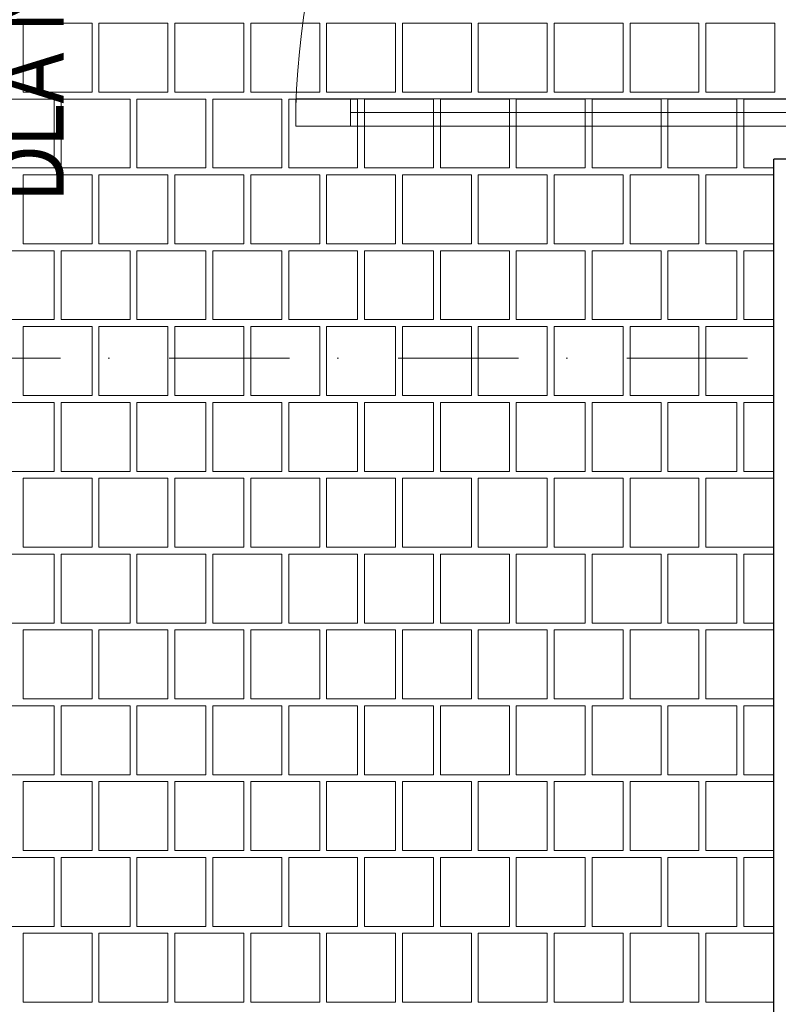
# Model space of a CAD drawing. Header units: millimetres. Extents: x -126271 to -88962, y -179170 to 5194.
# Tile 15 of 66: x -123824 to -122713, y -98813 to -97371. Entities that reach past the tile are written whole.
import ezdxf
from ezdxf.enums import TextEntityAlignment as Align

# ---------------------------------------------------------------- set-up
doc = ezdxf.new("R2010")
doc.units = ezdxf.units.MM
doc.header["$MEASUREMENT"] = 0
doc.linetypes.add('Kropki i Kreski', pattern=[335.138881, 176.388884, -88.194442, 0, -70.555556])
for name, color, linetype, lineweight in [('Nowe_0_Nr_pióra__21', 7, 'Continuous', 20), ('Nowe_2D - Rysunki i Obrazki_Nr_pióra__22', 8, 'Continuous', 25), ('Nowe_Drzwi Archicad_Nr_pióra__3', 7, 'Continuous', 13), ('Nowe_Osie_Nr_pióra__4', 8, 'Continuous', 13), ('Nowe_Tabelka_Nr_pióra__7', 7, 'Continuous', 35), ('Nowe_Wymiarowanie - Ogólne_Nr_pióra__42', 8, 'Continuous', 25)]:
    doc.layers.add(name, color=color, linetype=linetype, lineweight=lineweight)
for name, color, linetype, lineweight, true_color in [('Nowe_2D - Rysunki i Obrazki_Nr_pióra__105', 7, 'Continuous', 13, 0xcccccc), ('Nowe_2D - Rysunki i Obrazki_Nr_pióra__61', 7, 'Continuous', 18, 0x6a6a6a), ('Nowe_Wymiarowanie - Ogólne_Nr_pióra__81', 7, 'Continuous', 13, 0x6a6a6a)]:
    doc.layers.add(name, color=color, linetype=linetype, lineweight=lineweight, true_color=true_color)
for name, color, linetype in [('Nowe_Konstrukcja - Ściany zew', 7, 'Continuous'), ('Nowe_Osie', 7, 'Continuous'), ('Nowe_Wymiarowanie - Ogólne', 7, 'Continuous')]:
    doc.layers.add(name, color=color, linetype=linetype)
doc.styles.add('STYL_AUTOMATYCZNY_1', font='arial.ttf')
doc.styles.add('STYL_AUTOMATYCZNY_3', font='arial.ttf', dxfattribs={"width": 0.8})
doc.dimstyles.new('STYL_AUTOMATYCZNY__3', dxfattribs={"dimtxt": 150, "dimasz": 47.5, "dimexe": 0.18, "dimexo": 0.0625, "dimgap": 0, "dimtad": 1, "dimdec": 0, "dimlfac": 0.1, "dimzin": 0, "dimdsep": 46, "dimtxsty": 'STYL_AUTOMATYCZNY_1', "dimblk": 'ARROWHEAD_6', "dimblk1": 'ARROWHEAD_6', "dimblk2": 'ARROWHEAD_6', "dimcen": 0.09, "dimse1": 1, "dimse2": 1, "dimclrd": 256, "dimclre": 256, "dimclrt": 8, "dimazin": 0, "dimtfac": 1, "dimtdec": 4, "dimtmove": 0, "dimatfit": 3, "dimfxl": 0, "dimtolj": 1, "dimtzin": 0, "dimarcsym": 0})

# ---------------------------------------------------------------- blocks, each defined once
blk = doc.blocks.new('*X78')
at = {"layer": 'Nowe_2D - Rysunki i Obrazki_Nr_pióra__105', "color": 254, "linetype": 'Continuous', "lineweight": 13, "true_color": 0xcccccc}
for p, q in [((-123818.7, -97476.7), (-123818.7, -97375.7)), ((-123818.7, -97375.7), (-123768.2, -97375.7)), ((-123717.7, -97375.7), (-123768.2, -97375.7)), ((-123717.7, -97476.7), (-123717.7, -97375.7)), ((-123606.6, -97375.7), (-123707.6, -97375.7)), ((-123707.6, -97375.7), (-123707.6, -97476.7)), ((-123606.6, -97476.7), (-123606.6, -97375.7)), ((-123596.5, -97476.7), (-123596.5, -97375.7)), ((-123596.5, -97375.7), (-123546, -97375.7)), ((-123495.5, -97375.7), (-123546, -97375.7)), ((-123495.5, -97476.7), (-123495.5, -97375.7)), ((-123384.4, -97375.7), (-123485.4, -97375.7)), ((-123485.4, -97375.7), (-123485.4, -97476.7)), ((-123384.4, -97476.7), (-123384.4, -97375.7)), ((-123374.3, -97476.7), (-123374.3, -97375.7)), ((-123374.3, -97375.7), (-123323.8, -97375.7)), ((-123273.3, -97375.7), (-123323.8, -97375.7)), ((-123273.3, -97476.7), (-123273.3, -97375.7)), ((-123162.2, -97375.7), (-123263.2, -97375.7)), ((-123263.2, -97375.7), (-123263.2, -97476.7)), ((-123162.2, -97476.7), (-123162.2, -97375.7)), ((-123152.1, -97476.7), (-123152.1, -97375.7)), ((-123152.1, -97375.7), (-123101.6, -97375.7)), ((-123051.1, -97375.7), (-123101.6, -97375.7)), ((-123051.1, -97476.7), (-123051.1, -97375.7)), ((-122940, -97375.7), (-123041, -97375.7)), ((-123041, -97375.7), (-123041, -97476.7)), ((-122940, -97476.7), (-122940, -97375.7)), ((-122929.9, -97476.7), (-122929.9, -97375.7)), ((-122929.9, -97375.7), (-122879.4, -97375.7)), ((-122828.9, -97375.7), (-122879.4, -97375.7)), ((-122828.9, -97476.7), (-122828.9, -97375.7)), ((-122717.8, -97375.7), (-122818.8, -97375.7)), ((-122818.8, -97375.7), (-122818.8, -97476.7)), ((-122717.8, -97476.7), (-122717.8, -97375.7)), ((-123768.2, -97476.7), (-123818.7, -97476.7)), ((-123768.2, -97476.7), (-123717.7, -97476.7)), ((-123707.6, -97476.7), (-123606.6, -97476.7)), ((-123546, -97476.7), (-123596.5, -97476.7)), ((-123546, -97476.7), (-123495.5, -97476.7)), ((-123485.4, -97476.7), (-123384.4, -97476.7)), ((-123323.8, -97476.7), (-123374.3, -97476.7)), ((-123323.8, -97476.7), (-123273.3, -97476.7)), ((-123263.2, -97476.7), (-123162.2, -97476.7)), ((-123101.6, -97476.7), (-123152.1, -97476.7)), ((-123101.6, -97476.7), (-123051.1, -97476.7)), ((-123041, -97476.7), (-122940, -97476.7)), ((-122879.4, -97476.7), (-122929.9, -97476.7)), ((-122879.4, -97476.7), (-122828.9, -97476.7)), ((-122818.8, -97476.7), (-122717.8, -97476.7)), ((-123773.2, -97486.8), (-123874.2, -97486.8)), ((-123773.2, -97587.8), (-123773.2, -97486.8)), ((-123662.1, -97486.8), (-123763.1, -97486.8)), ((-123763.1, -97486.8), (-123763.1, -97587.8)), ((-123662.1, -97587.8), (-123662.1, -97486.8)), ((-123551, -97486.8), (-123652, -97486.8)), ((-123652, -97486.8), (-123652, -97587.8)), ((-123551, -97587.8), (-123551, -97486.8)), ((-123439.9, -97486.8), (-123540.9, -97486.8)), ((-123540.9, -97486.8), (-123540.9, -97587.8)), ((-123439.9, -97587.8), (-123439.9, -97486.8)), ((-123328.8, -97486.8), (-123429.8, -97486.8)), ((-123429.8, -97486.8), (-123429.8, -97587.8)), ((-123328.8, -97587.8), (-123328.8, -97486.8)), ((-123217.7, -97486.8), (-123318.7, -97486.8)), ((-123318.7, -97486.8), (-123318.7, -97587.8)), ((-123217.7, -97587.8), (-123217.7, -97486.8)), ((-123106.6, -97486.8), (-123207.6, -97486.8)), ((-123207.6, -97486.8), (-123207.6, -97587.8)), ((-123106.6, -97587.8), (-123106.6, -97486.8)), ((-122995.5, -97486.8), (-123096.5, -97486.8)), ((-123096.5, -97486.8), (-123096.5, -97587.8)), ((-122995.5, -97587.8), (-122995.5, -97486.8)), ((-122884.4, -97486.8), (-122985.4, -97486.8)), ((-122985.4, -97486.8), (-122985.4, -97587.8)), ((-122884.4, -97587.8), (-122884.4, -97486.8)), ((-122773.3, -97486.8), (-122874.3, -97486.8)), ((-122874.3, -97486.8), (-122874.3, -97587.8)), ((-122773.3, -97587.8), (-122773.3, -97486.8)), ((-122662.2, -97486.8), (-122763.2, -97486.8)), ((-122763.2, -97486.8), (-122763.2, -97587.8)), ((-123874.2, -97587.8), (-123773.2, -97587.8)), ((-123818.7, -97698.9), (-123818.7, -97597.9)), ((-123818.7, -97597.9), (-123768.2, -97597.9)), ((-123717.7, -97597.9), (-123768.2, -97597.9)), ((-123763.1, -97587.8), (-123662.1, -97587.8)), ((-123717.7, -97698.9), (-123717.7, -97597.9)), ((-123606.6, -97597.9), (-123707.6, -97597.9)), ((-123707.6, -97597.9), (-123707.6, -97698.9)), ((-123652, -97587.8), (-123551, -97587.8)), ((-123606.6, -97698.9), (-123606.6, -97597.9)), ((-123596.5, -97698.9), (-123596.5, -97597.9)), ((-123596.5, -97597.9), (-123546, -97597.9)), ((-123495.5, -97597.9), (-123546, -97597.9)), ((-123540.9, -97587.8), (-123439.9, -97587.8)), ((-123495.5, -97698.9), (-123495.5, -97597.9)), ((-123384.4, -97597.9), (-123485.4, -97597.9)), ((-123485.4, -97597.9), (-123485.4, -97698.9)), ((-123429.8, -97587.8), (-123328.8, -97587.8)), ((-123384.4, -97698.9), (-123384.4, -97597.9)), ((-123374.3, -97698.9), (-123374.3, -97597.9)), ((-123374.3, -97597.9), (-123323.8, -97597.9)), ((-123273.3, -97597.9), (-123323.8, -97597.9)), ((-123318.7, -97587.8), (-123217.7, -97587.8)), ((-123273.3, -97698.9), (-123273.3, -97597.9)), ((-123162.2, -97597.9), (-123263.2, -97597.9)), ((-123263.2, -97597.9), (-123263.2, -97698.9)), ((-123207.6, -97587.8), (-123106.6, -97587.8)), ((-123162.2, -97698.9), (-123162.2, -97597.9)), ((-123152.1, -97698.9), (-123152.1, -97597.9)), ((-123152.1, -97597.9), (-123101.6, -97597.9)), ((-123051.1, -97597.9), (-123101.6, -97597.9)), ((-123096.5, -97587.8), (-122995.5, -97587.8)), ((-123051.1, -97698.9), (-123051.1, -97597.9)), ((-122940, -97597.9), (-123041, -97597.9)), ((-123041, -97597.9), (-123041, -97698.9)), ((-122985.4, -97587.8), (-122884.4, -97587.8)), ((-122940, -97698.9), (-122940, -97597.9)), ((-122929.9, -97698.9), (-122929.9, -97597.9)), ((-122929.9, -97597.9), (-122879.4, -97597.9)), ((-122828.9, -97597.9), (-122879.4, -97597.9)), ((-122874.3, -97587.8), (-122773.3, -97587.8)), ((-122828.9, -97698.9), (-122828.9, -97597.9)), ((-122719.5, -97597.9), (-122818.8, -97597.9)), ((-122818.8, -97597.9), (-122818.8, -97698.9)), ((-122763.2, -97587.8), (-122719.5, -97587.8)), ((-123768.2, -97698.9), (-123818.7, -97698.9)), ((-123768.2, -97698.9), (-123717.7, -97698.9)), ((-123707.6, -97698.9), (-123606.6, -97698.9)), ((-123546, -97698.9), (-123596.5, -97698.9)), ((-123546, -97698.9), (-123495.5, -97698.9)), ((-123485.4, -97698.9), (-123384.4, -97698.9)), ((-123323.8, -97698.9), (-123374.3, -97698.9)), ((-123323.8, -97698.9), (-123273.3, -97698.9)), ((-123263.2, -97698.9), (-123162.2, -97698.9)), ((-123101.6, -97698.9), (-123152.1, -97698.9)), ((-123101.6, -97698.9), (-123051.1, -97698.9)), ((-123041, -97698.9), (-122940, -97698.9)), ((-122879.4, -97698.9), (-122929.9, -97698.9)), ((-122879.4, -97698.9), (-122828.9, -97698.9)), ((-122818.8, -97698.9), (-122719.5, -97698.9)), ((-123773.2, -97709), (-123874.2, -97709)), ((-123773.2, -97810), (-123773.2, -97709)), ((-123662.1, -97709), (-123763.1, -97709)), ((-123763.1, -97709), (-123763.1, -97810)), ((-123662.1, -97810), (-123662.1, -97709)), ((-123551, -97709), (-123652, -97709)), ((-123652, -97709), (-123652, -97810)), ((-123551, -97810), (-123551, -97709)), ((-123439.9, -97709), (-123540.9, -97709)), ((-123540.9, -97709), (-123540.9, -97810)), ((-123439.9, -97810), (-123439.9, -97709)), ((-123328.8, -97709), (-123429.8, -97709)), ((-123429.8, -97709), (-123429.8, -97810)), ((-123328.8, -97810), (-123328.8, -97709)), ((-123217.7, -97709), (-123318.7, -97709)), ((-123318.7, -97709), (-123318.7, -97810)), ((-123217.7, -97810), (-123217.7, -97709)), ((-123106.6, -97709), (-123207.6, -97709)), ((-123207.6, -97709), (-123207.6, -97810)), ((-123106.6, -97810), (-123106.6, -97709)), ((-122995.5, -97709), (-123096.5, -97709)), ((-123096.5, -97709), (-123096.5, -97810)), ((-122995.5, -97810), (-122995.5, -97709)), ((-122884.4, -97709), (-122985.4, -97709)), ((-122985.4, -97709), (-122985.4, -97810)), ((-122884.4, -97810), (-122884.4, -97709)), ((-122773.3, -97709), (-122874.3, -97709)), ((-122874.3, -97709), (-122874.3, -97810)), ((-122773.3, -97810), (-122773.3, -97709)), ((-122719.5, -97709), (-122763.2, -97709)), ((-122763.2, -97709), (-122763.2, -97810)), ((-123874.2, -97810), (-123773.2, -97810)), ((-123763.1, -97810), (-123662.1, -97810)), ((-123652, -97810), (-123551, -97810)), ((-123540.9, -97810), (-123439.9, -97810)), ((-123429.8, -97810), (-123328.8, -97810)), ((-123318.7, -97810), (-123217.7, -97810)), ((-123207.6, -97810), (-123106.6, -97810)), ((-123096.5, -97810), (-122995.5, -97810)), ((-122985.4, -97810), (-122884.4, -97810)), ((-122874.3, -97810), (-122773.3, -97810)), ((-122763.2, -97810), (-122719.5, -97810)), ((-123818.7, -97921.1), (-123818.7, -97820.1)), ((-123818.7, -97820.1), (-123768.2, -97820.1)), ((-123717.7, -97820.1), (-123768.2, -97820.1)), ((-123717.7, -97921.1), (-123717.7, -97820.1)), ((-123606.6, -97820.1), (-123707.6, -97820.1)), ((-123707.6, -97820.1), (-123707.6, -97921.1)), ((-123606.6, -97921.1), (-123606.6, -97820.1)), ((-123596.5, -97921.1), (-123596.5, -97820.1)), ((-123596.5, -97820.1), (-123546, -97820.1)), ((-123495.5, -97820.1), (-123546, -97820.1)), ((-123495.5, -97921.1), (-123495.5, -97820.1)), ((-123384.4, -97820.1), (-123485.4, -97820.1)), ((-123485.4, -97820.1), (-123485.4, -97921.1)), ((-123384.4, -97921.1), (-123384.4, -97820.1)), ((-123374.3, -97921.1), (-123374.3, -97820.1)), ((-123374.3, -97820.1), (-123323.8, -97820.1)), ((-123273.3, -97820.1), (-123323.8, -97820.1)), ((-123273.3, -97921.1), (-123273.3, -97820.1)), ((-123162.2, -97820.1), (-123263.2, -97820.1)), ((-123263.2, -97820.1), (-123263.2, -97921.1)), ((-123162.2, -97921.1), (-123162.2, -97820.1)), ((-123152.1, -97921.1), (-123152.1, -97820.1)), ((-123152.1, -97820.1), (-123101.6, -97820.1)), ((-123051.1, -97820.1), (-123101.6, -97820.1)), ((-123051.1, -97921.1), (-123051.1, -97820.1)), ((-122940, -97820.1), (-123041, -97820.1)), ((-123041, -97820.1), (-123041, -97921.1)), ((-122940, -97921.1), (-122940, -97820.1)), ((-122929.9, -97921.1), (-122929.9, -97820.1)), ((-122929.9, -97820.1), (-122879.4, -97820.1)), ((-122828.9, -97820.1), (-122879.4, -97820.1)), ((-122828.9, -97921.1), (-122828.9, -97820.1)), ((-122719.5, -97820.1), (-122818.8, -97820.1)), ((-122818.8, -97820.1), (-122818.8, -97921.1)), ((-123768.2, -97921.1), (-123818.7, -97921.1)), ((-123768.2, -97921.1), (-123717.7, -97921.1)), ((-123707.6, -97921.1), (-123606.6, -97921.1)), ((-123546, -97921.1), (-123596.5, -97921.1)), ((-123546, -97921.1), (-123495.5, -97921.1)), ((-123485.4, -97921.1), (-123384.4, -97921.1)), ((-123323.8, -97921.1), (-123374.3, -97921.1)), ((-123323.8, -97921.1), (-123273.3, -97921.1)), ((-123263.2, -97921.1), (-123162.2, -97921.1)), ((-123101.6, -97921.1), (-123152.1, -97921.1)), ((-123101.6, -97921.1), (-123051.1, -97921.1)), ((-123041, -97921.1), (-122940, -97921.1)), ((-122879.4, -97921.1), (-122929.9, -97921.1)), ((-122879.4, -97921.1), (-122828.9, -97921.1)), ((-122818.8, -97921.1), (-122719.5, -97921.1)), ((-123773.2, -97931.2), (-123874.2, -97931.2)), ((-123773.2, -98032.2), (-123773.2, -97931.2)), ((-123662.1, -97931.2), (-123763.1, -97931.2)), ((-123763.1, -97931.2), (-123763.1, -98032.2)), ((-123662.1, -98032.2), (-123662.1, -97931.2)), ((-123551, -97931.2), (-123652, -97931.2)), ((-123652, -97931.2), (-123652, -98032.2)), ((-123551, -98032.2), (-123551, -97931.2)), ((-123439.9, -97931.2), (-123540.9, -97931.2)), ((-123540.9, -97931.2), (-123540.9, -98032.2)), ((-123439.9, -98032.2), (-123439.9, -97931.2)), ((-123328.8, -97931.2), (-123429.8, -97931.2)), ((-123429.8, -97931.2), (-123429.8, -98032.2)), ((-123328.8, -98032.2), (-123328.8, -97931.2)), ((-123217.7, -97931.2), (-123318.7, -97931.2)), ((-123318.7, -97931.2), (-123318.7, -98032.2)), ((-123217.7, -98032.2), (-123217.7, -97931.2)), ((-123106.6, -97931.2), (-123207.6, -97931.2)), ((-123207.6, -97931.2), (-123207.6, -98032.2)), ((-123106.6, -98032.2), (-123106.6, -97931.2)), ((-122995.5, -97931.2), (-123096.5, -97931.2)), ((-123096.5, -97931.2), (-123096.5, -98032.2)), ((-122995.5, -98032.2), (-122995.5, -97931.2)), ((-122884.4, -97931.2), (-122985.4, -97931.2)), ((-122985.4, -97931.2), (-122985.4, -98032.2)), ((-122884.4, -98032.2), (-122884.4, -97931.2)), ((-122773.3, -97931.2), (-122874.3, -97931.2)), ((-122874.3, -97931.2), (-122874.3, -98032.2)), ((-122773.3, -98032.2), (-122773.3, -97931.2)), ((-122719.5, -97931.2), (-122763.2, -97931.2)), ((-122763.2, -97931.2), (-122763.2, -98032.2)), ((-123874.2, -98032.2), (-123773.2, -98032.2)), ((-123818.7, -98143.3), (-123818.7, -98042.3)), ((-123818.7, -98042.3), (-123768.2, -98042.3)), ((-123717.7, -98042.3), (-123768.2, -98042.3)), ((-123763.1, -98032.2), (-123662.1, -98032.2)), ((-123717.7, -98143.3), (-123717.7, -98042.3)), ((-123606.6, -98042.3), (-123707.6, -98042.3)), ((-123707.6, -98042.3), (-123707.6, -98143.3)), ((-123652, -98032.2), (-123551, -98032.2)), ((-123606.6, -98143.3), (-123606.6, -98042.3)), ((-123596.5, -98143.3), (-123596.5, -98042.3)), ((-123596.5, -98042.3), (-123546, -98042.3)), ((-123495.5, -98042.3), (-123546, -98042.3)), ((-123540.9, -98032.2), (-123439.9, -98032.2)), ((-123495.5, -98143.3), (-123495.5, -98042.3)), ((-123384.4, -98042.3), (-123485.4, -98042.3)), ((-123485.4, -98042.3), (-123485.4, -98143.3)), ((-123429.8, -98032.2), (-123328.8, -98032.2)), ((-123384.4, -98143.3), (-123384.4, -98042.3)), ((-123374.3, -98143.3), (-123374.3, -98042.3)), ((-123374.3, -98042.3), (-123323.8, -98042.3)), ((-123273.3, -98042.3), (-123323.8, -98042.3)), ((-123318.7, -98032.2), (-123217.7, -98032.2)), ((-123273.3, -98143.3), (-123273.3, -98042.3)), ((-123162.2, -98042.3), (-123263.2, -98042.3)), ((-123263.2, -98042.3), (-123263.2, -98143.3)), ((-123207.6, -98032.2), (-123106.6, -98032.2)), ((-123162.2, -98143.3), (-123162.2, -98042.3)), ((-123152.1, -98143.3), (-123152.1, -98042.3)), ((-123152.1, -98042.3), (-123101.6, -98042.3)), ((-123051.1, -98042.3), (-123101.6, -98042.3)), ((-123096.5, -98032.2), (-122995.5, -98032.2)), ((-123051.1, -98143.3), (-123051.1, -98042.3)), ((-122940, -98042.3), (-123041, -98042.3)), ((-123041, -98042.3), (-123041, -98143.3)), ((-122985.4, -98032.2), (-122884.4, -98032.2)), ((-122940, -98143.3), (-122940, -98042.3)), ((-122929.9, -98143.3), (-122929.9, -98042.3)), ((-122929.9, -98042.3), (-122879.4, -98042.3)), ((-122828.9, -98042.3), (-122879.4, -98042.3)), ((-122874.3, -98032.2), (-122773.3, -98032.2)), ((-122828.9, -98143.3), (-122828.9, -98042.3)), ((-122719.5, -98042.3), (-122818.8, -98042.3)), ((-122818.8, -98042.3), (-122818.8, -98143.3)), ((-122763.2, -98032.2), (-122719.5, -98032.2)), ((-123768.2, -98143.3), (-123818.7, -98143.3)), ((-123768.2, -98143.3), (-123717.7, -98143.3)), ((-123707.6, -98143.3), (-123606.6, -98143.3)), ((-123546, -98143.3), (-123596.5, -98143.3)), ((-123546, -98143.3), (-123495.5, -98143.3)), ((-123485.4, -98143.3), (-123384.4, -98143.3)), ((-123323.8, -98143.3), (-123374.3, -98143.3)), ((-123323.8, -98143.3), (-123273.3, -98143.3)), ((-123263.2, -98143.3), (-123162.2, -98143.3)), ((-123101.6, -98143.3), (-123152.1, -98143.3)), ((-123101.6, -98143.3), (-123051.1, -98143.3)), ((-123041, -98143.3), (-122940, -98143.3)), ((-122879.4, -98143.3), (-122929.9, -98143.3)), ((-122879.4, -98143.3), (-122828.9, -98143.3)), ((-122818.8, -98143.3), (-122719.5, -98143.3)), ((-123773.2, -98153.4), (-123874.2, -98153.4)), ((-123773.2, -98254.4), (-123773.2, -98153.4)), ((-123662.1, -98153.4), (-123763.1, -98153.4)), ((-123763.1, -98153.4), (-123763.1, -98254.4)), ((-123662.1, -98254.4), (-123662.1, -98153.4)), ((-123551, -98153.4), (-123652, -98153.4)), ((-123652, -98153.4), (-123652, -98254.4)), ((-123551, -98254.4), (-123551, -98153.4)), ((-123439.9, -98153.4), (-123540.9, -98153.4)), ((-123540.9, -98153.4), (-123540.9, -98254.4)), ((-123439.9, -98254.4), (-123439.9, -98153.4)), ((-123328.8, -98153.4), (-123429.8, -98153.4)), ((-123429.8, -98153.4), (-123429.8, -98254.4)), ((-123328.8, -98254.4), (-123328.8, -98153.4)), ((-123217.7, -98153.4), (-123318.7, -98153.4)), ((-123318.7, -98153.4), (-123318.7, -98254.4)), ((-123217.7, -98254.4), (-123217.7, -98153.4)), ((-123106.6, -98153.4), (-123207.6, -98153.4)), ((-123207.6, -98153.4), (-123207.6, -98254.4)), ((-123106.6, -98254.4), (-123106.6, -98153.4)), ((-122995.5, -98153.4), (-123096.5, -98153.4)), ((-123096.5, -98153.4), (-123096.5, -98254.4)), ((-122995.5, -98254.4), (-122995.5, -98153.4)), ((-122884.4, -98153.4), (-122985.4, -98153.4)), ((-122985.4, -98153.4), (-122985.4, -98254.4)), ((-122884.4, -98254.4), (-122884.4, -98153.4)), ((-122773.3, -98153.4), (-122874.3, -98153.4)), ((-122874.3, -98153.4), (-122874.3, -98254.4)), ((-122773.3, -98254.4), (-122773.3, -98153.4)), ((-122719.5, -98153.4), (-122763.2, -98153.4)), ((-122763.2, -98153.4), (-122763.2, -98254.4)), ((-123874.2, -98254.4), (-123773.2, -98254.4)), ((-123763.1, -98254.4), (-123662.1, -98254.4)), ((-123652, -98254.4), (-123551, -98254.4)), ((-123540.9, -98254.4), (-123439.9, -98254.4)), ((-123429.8, -98254.4), (-123328.8, -98254.4)), ((-123318.7, -98254.4), (-123217.7, -98254.4)), ((-123207.6, -98254.4), (-123106.6, -98254.4)), ((-123096.5, -98254.4), (-122995.5, -98254.4)), ((-122985.4, -98254.4), (-122884.4, -98254.4)), ((-122874.3, -98254.4), (-122773.3, -98254.4)), ((-122763.2, -98254.4), (-122719.5, -98254.4)), ((-123818.7, -98365.5), (-123818.7, -98264.5)), ((-123818.7, -98264.5), (-123768.2, -98264.5)), ((-123717.7, -98264.5), (-123768.2, -98264.5)), ((-123717.7, -98365.5), (-123717.7, -98264.5)), ((-123606.6, -98264.5), (-123707.6, -98264.5)), ((-123707.6, -98264.5), (-123707.6, -98365.5)), ((-123606.6, -98365.5), (-123606.6, -98264.5)), ((-123596.5, -98365.5), (-123596.5, -98264.5)), ((-123596.5, -98264.5), (-123546, -98264.5)), ((-123495.5, -98264.5), (-123546, -98264.5)), ((-123495.5, -98365.5), (-123495.5, -98264.5)), ((-123384.4, -98264.5), (-123485.4, -98264.5)), ((-123485.4, -98264.5), (-123485.4, -98365.5)), ((-123384.4, -98365.5), (-123384.4, -98264.5)), ((-123374.3, -98365.5), (-123374.3, -98264.5)), ((-123374.3, -98264.5), (-123323.8, -98264.5)), ((-123273.3, -98264.5), (-123323.8, -98264.5)), ((-123273.3, -98365.5), (-123273.3, -98264.5)), ((-123162.2, -98264.5), (-123263.2, -98264.5)), ((-123263.2, -98264.5), (-123263.2, -98365.5)), ((-123162.2, -98365.5), (-123162.2, -98264.5)), ((-123152.1, -98365.5), (-123152.1, -98264.5)), ((-123152.1, -98264.5), (-123101.6, -98264.5)), ((-123051.1, -98264.5), (-123101.6, -98264.5)), ((-123051.1, -98365.5), (-123051.1, -98264.5)), ((-122940, -98264.5), (-123041, -98264.5)), ((-123041, -98264.5), (-123041, -98365.5)), ((-122940, -98365.5), (-122940, -98264.5)), ((-122929.9, -98365.5), (-122929.9, -98264.5)), ((-122929.9, -98264.5), (-122879.4, -98264.5)), ((-122828.9, -98264.5), (-122879.4, -98264.5)), ((-122828.9, -98365.5), (-122828.9, -98264.5)), ((-122719.5, -98264.5), (-122818.8, -98264.5)), ((-122818.8, -98264.5), (-122818.8, -98365.5)), ((-123773.2, -98375.6), (-123874.2, -98375.6)), ((-123768.2, -98365.5), (-123818.7, -98365.5)), ((-123773.2, -98476.6), (-123773.2, -98375.6)), ((-123768.2, -98365.5), (-123717.7, -98365.5)), ((-123662.1, -98375.6), (-123763.1, -98375.6)), ((-123763.1, -98375.6), (-123763.1, -98476.6)), ((-123707.6, -98365.5), (-123606.6, -98365.5)), ((-123662.1, -98476.6), (-123662.1, -98375.6)), ((-123551, -98375.6), (-123652, -98375.6)), ((-123652, -98375.6), (-123652, -98476.6)), ((-123546, -98365.5), (-123596.5, -98365.5)), ((-123551, -98476.6), (-123551, -98375.6)), ((-123546, -98365.5), (-123495.5, -98365.5)), ((-123439.9, -98375.6), (-123540.9, -98375.6)), ((-123540.9, -98375.6), (-123540.9, -98476.6)), ((-123485.4, -98365.5), (-123384.4, -98365.5)), ((-123439.9, -98476.6), (-123439.9, -98375.6)), ((-123328.8, -98375.6), (-123429.8, -98375.6)), ((-123429.8, -98375.6), (-123429.8, -98476.6)), ((-123323.8, -98365.5), (-123374.3, -98365.5)), ((-123328.8, -98476.6), (-123328.8, -98375.6)), ((-123323.8, -98365.5), (-123273.3, -98365.5)), ((-123217.7, -98375.6), (-123318.7, -98375.6)), ((-123318.7, -98375.6), (-123318.7, -98476.6)), ((-123263.2, -98365.5), (-123162.2, -98365.5)), ((-123217.7, -98476.6), (-123217.7, -98375.6)), ((-123106.6, -98375.6), (-123207.6, -98375.6)), ((-123207.6, -98375.6), (-123207.6, -98476.6)), ((-123101.6, -98365.5), (-123152.1, -98365.5)), ((-123106.6, -98476.6), (-123106.6, -98375.6)), ((-123101.6, -98365.5), (-123051.1, -98365.5)), ((-122995.5, -98375.6), (-123096.5, -98375.6)), ((-123096.5, -98375.6), (-123096.5, -98476.6)), ((-123041, -98365.5), (-122940, -98365.5)), ((-122995.5, -98476.6), (-122995.5, -98375.6)), ((-122884.4, -98375.6), (-122985.4, -98375.6)), ((-122985.4, -98375.6), (-122985.4, -98476.6)), ((-122879.4, -98365.5), (-122929.9, -98365.5)), ((-122884.4, -98476.6), (-122884.4, -98375.6)), ((-122879.4, -98365.5), (-122828.9, -98365.5)), ((-122773.3, -98375.6), (-122874.3, -98375.6)), ((-122874.3, -98375.6), (-122874.3, -98476.6)), ((-122818.8, -98365.5), (-122719.5, -98365.5)), ((-122773.3, -98476.6), (-122773.3, -98375.6)), ((-122719.5, -98375.6), (-122763.2, -98375.6)), ((-122763.2, -98375.6), (-122763.2, -98476.6)), ((-123874.2, -98476.6), (-123773.2, -98476.6)), ((-123763.1, -98476.6), (-123662.1, -98476.6)), ((-123652, -98476.6), (-123551, -98476.6)), ((-123540.9, -98476.6), (-123439.9, -98476.6)), ((-123429.8, -98476.6), (-123328.8, -98476.6)), ((-123318.7, -98476.6), (-123217.7, -98476.6)), ((-123207.6, -98476.6), (-123106.6, -98476.6)), ((-123096.5, -98476.6), (-122995.5, -98476.6)), ((-122985.4, -98476.6), (-122884.4, -98476.6)), ((-122874.3, -98476.6), (-122773.3, -98476.6)), ((-122763.2, -98476.6), (-122719.5, -98476.6)), ((-123818.7, -98587.7), (-123818.7, -98486.7)), ((-123818.7, -98486.7), (-123768.2, -98486.7)), ((-123717.7, -98486.7), (-123768.2, -98486.7)), ((-123717.7, -98587.7), (-123717.7, -98486.7)), ((-123606.6, -98486.7), (-123707.6, -98486.7)), ((-123707.6, -98486.7), (-123707.6, -98587.7)), ((-123606.6, -98587.7), (-123606.6, -98486.7)), ((-123596.5, -98587.7), (-123596.5, -98486.7)), ((-123596.5, -98486.7), (-123546, -98486.7)), ((-123495.5, -98486.7), (-123546, -98486.7)), ((-123495.5, -98587.7), (-123495.5, -98486.7)), ((-123384.4, -98486.7), (-123485.4, -98486.7)), ((-123485.4, -98486.7), (-123485.4, -98587.7)), ((-123384.4, -98587.7), (-123384.4, -98486.7)), ((-123374.3, -98587.7), (-123374.3, -98486.7)), ((-123374.3, -98486.7), (-123323.8, -98486.7)), ((-123273.3, -98486.7), (-123323.8, -98486.7)), ((-123273.3, -98587.7), (-123273.3, -98486.7)), ((-123162.2, -98486.7), (-123263.2, -98486.7)), ((-123263.2, -98486.7), (-123263.2, -98587.7)), ((-123162.2, -98587.7), (-123162.2, -98486.7)), ((-123152.1, -98587.7), (-123152.1, -98486.7)), ((-123152.1, -98486.7), (-123101.6, -98486.7)), ((-123051.1, -98486.7), (-123101.6, -98486.7)), ((-123051.1, -98587.7), (-123051.1, -98486.7)), ((-122940, -98486.7), (-123041, -98486.7)), ((-123041, -98486.7), (-123041, -98587.7)), ((-122940, -98587.7), (-122940, -98486.7)), ((-122929.9, -98587.7), (-122929.9, -98486.7)), ((-122929.9, -98486.7), (-122879.4, -98486.7)), ((-122828.9, -98486.7), (-122879.4, -98486.7)), ((-122828.9, -98587.7), (-122828.9, -98486.7)), ((-122719.5, -98486.7), (-122818.8, -98486.7)), ((-122818.8, -98486.7), (-122818.8, -98587.7)), ((-123768.2, -98587.7), (-123818.7, -98587.7)), ((-123768.2, -98587.7), (-123717.7, -98587.7)), ((-123707.6, -98587.7), (-123606.6, -98587.7)), ((-123546, -98587.7), (-123596.5, -98587.7)), ((-123546, -98587.7), (-123495.5, -98587.7)), ((-123485.4, -98587.7), (-123384.4, -98587.7)), ((-123323.8, -98587.7), (-123374.3, -98587.7)), ((-123323.8, -98587.7), (-123273.3, -98587.7)), ((-123263.2, -98587.7), (-123162.2, -98587.7)), ((-123101.6, -98587.7), (-123152.1, -98587.7)), ((-123101.6, -98587.7), (-123051.1, -98587.7)), ((-123041, -98587.7), (-122940, -98587.7)), ((-122879.4, -98587.7), (-122929.9, -98587.7)), ((-122879.4, -98587.7), (-122828.9, -98587.7)), ((-122818.8, -98587.7), (-122719.5, -98587.7)), ((-123773.2, -98597.8), (-123874.2, -98597.8)), ((-123773.2, -98698.8), (-123773.2, -98597.8)), ((-123662.1, -98597.8), (-123763.1, -98597.8)), ((-123763.1, -98597.8), (-123763.1, -98698.8)), ((-123662.1, -98698.8), (-123662.1, -98597.8)), ((-123551, -98597.8), (-123652, -98597.8)), ((-123652, -98597.8), (-123652, -98698.8)), ((-123551, -98698.8), (-123551, -98597.8)), ((-123439.9, -98597.8), (-123540.9, -98597.8)), ((-123540.9, -98597.8), (-123540.9, -98698.8)), ((-123439.9, -98698.8), (-123439.9, -98597.8)), ((-123328.8, -98597.8), (-123429.8, -98597.8)), ((-123429.8, -98597.8), (-123429.8, -98698.8)), ((-123328.8, -98698.8), (-123328.8, -98597.8)), ((-123217.7, -98597.8), (-123318.7, -98597.8)), ((-123318.7, -98597.8), (-123318.7, -98698.8)), ((-123217.7, -98698.8), (-123217.7, -98597.8)), ((-123106.6, -98597.8), (-123207.6, -98597.8)), ((-123207.6, -98597.8), (-123207.6, -98698.8)), ((-123106.6, -98698.8), (-123106.6, -98597.8)), ((-122995.5, -98597.8), (-123096.5, -98597.8)), ((-123096.5, -98597.8), (-123096.5, -98698.8)), ((-122995.5, -98698.8), (-122995.5, -98597.8)), ((-122884.4, -98597.8), (-122985.4, -98597.8)), ((-122985.4, -98597.8), (-122985.4, -98698.8)), ((-122884.4, -98698.8), (-122884.4, -98597.8)), ((-122773.3, -98597.8), (-122874.3, -98597.8)), ((-122874.3, -98597.8), (-122874.3, -98698.8)), ((-122773.3, -98698.8), (-122773.3, -98597.8)), ((-122719.5, -98597.8), (-122763.2, -98597.8)), ((-122763.2, -98597.8), (-122763.2, -98698.8)), ((-123874.2, -98698.8), (-123773.2, -98698.8)), ((-123818.7, -98809.9), (-123818.7, -98708.9)), ((-123818.7, -98708.9), (-123768.2, -98708.9)), ((-123717.7, -98708.9), (-123768.2, -98708.9)), ((-123763.1, -98698.8), (-123662.1, -98698.8)), ((-123717.7, -98809.9), (-123717.7, -98708.9)), ((-123606.6, -98708.9), (-123707.6, -98708.9)), ((-123707.6, -98708.9), (-123707.6, -98809.9)), ((-123652, -98698.8), (-123551, -98698.8)), ((-123606.6, -98809.9), (-123606.6, -98708.9)), ((-123596.5, -98809.9), (-123596.5, -98708.9)), ((-123596.5, -98708.9), (-123546, -98708.9)), ((-123495.5, -98708.9), (-123546, -98708.9)), ((-123540.9, -98698.8), (-123439.9, -98698.8)), ((-123495.5, -98809.9), (-123495.5, -98708.9)), ((-123384.4, -98708.9), (-123485.4, -98708.9)), ((-123485.4, -98708.9), (-123485.4, -98809.9)), ((-123429.8, -98698.8), (-123328.8, -98698.8)), ((-123384.4, -98809.9), (-123384.4, -98708.9)), ((-123374.3, -98809.9), (-123374.3, -98708.9)), ((-123374.3, -98708.9), (-123323.8, -98708.9)), ((-123273.3, -98708.9), (-123323.8, -98708.9)), ((-123318.7, -98698.8), (-123217.7, -98698.8)), ((-123273.3, -98809.9), (-123273.3, -98708.9)), ((-123162.2, -98708.9), (-123263.2, -98708.9)), ((-123263.2, -98708.9), (-123263.2, -98809.9)), ((-123207.6, -98698.8), (-123106.6, -98698.8)), ((-123162.2, -98809.9), (-123162.2, -98708.9)), ((-123152.1, -98809.9), (-123152.1, -98708.9)), ((-123152.1, -98708.9), (-123101.6, -98708.9)), ((-123051.1, -98708.9), (-123101.6, -98708.9)), ((-123096.5, -98698.8), (-122995.5, -98698.8)), ((-123051.1, -98809.9), (-123051.1, -98708.9)), ((-122940, -98708.9), (-123041, -98708.9)), ((-123041, -98708.9), (-123041, -98809.9)), ((-122985.4, -98698.8), (-122884.4, -98698.8)), ((-122940, -98809.9), (-122940, -98708.9)), ((-122929.9, -98809.9), (-122929.9, -98708.9)), ((-122929.9, -98708.9), (-122879.4, -98708.9)), ((-122828.9, -98708.9), (-122879.4, -98708.9)), ((-122874.3, -98698.8), (-122773.3, -98698.8)), ((-122828.9, -98809.9), (-122828.9, -98708.9)), ((-122719.5, -98708.9), (-122818.8, -98708.9)), ((-122818.8, -98708.9), (-122818.8, -98809.9)), ((-122763.2, -98698.8), (-122719.5, -98698.8)), ((-123768.2, -98809.9), (-123818.7, -98809.9)), ((-123768.2, -98809.9), (-123717.7, -98809.9)), ((-123707.6, -98809.9), (-123606.6, -98809.9)), ((-123546, -98809.9), (-123596.5, -98809.9)), ((-123546, -98809.9), (-123495.5, -98809.9)), ((-123485.4, -98809.9), (-123384.4, -98809.9)), ((-123323.8, -98809.9), (-123374.3, -98809.9)), ((-123323.8, -98809.9), (-123273.3, -98809.9)), ((-123263.2, -98809.9), (-123162.2, -98809.9)), ((-123101.6, -98809.9), (-123152.1, -98809.9)), ((-123101.6, -98809.9), (-123051.1, -98809.9)), ((-123041, -98809.9), (-122940, -98809.9)), ((-122879.4, -98809.9), (-122929.9, -98809.9)), ((-122879.4, -98809.9), (-122828.9, -98809.9)), ((-122818.8, -98809.9), (-122719.5, -98809.9))]:
    blk.add_line(p, q, dxfattribs=at)
blk = doc.blocks.new('Wypełnienie_6_1', base_point=(0, 0))
at = {"layer": 'Nowe_2D - Rysunki i Obrazki_Nr_pióra__61', "color": 251, "linetype": 'Continuous', "lineweight": 18, "true_color": 0x6a6a6a, "flags": 128}
blk.add_lwpolyline([(-122719.5, -104256.6), (-120658.6, -104256.6), (-120658.6, -103756.6), (-107467.6, -103756.6), (-107467.6, -103356.6), (-105967.6, -103356.6), (-105967.6, -103756.6), (-97100.3, -103756.6), (-97100.3, -104256.6), (-95039.5, -104256.6), (-95039.5, -102678.1), (-93589.5, -102678.1), (-93589.5, -101178.1), (-95039.5, -101178.1), (-95039.5, -90766.6), (-106019.5, -90766.6), (-106019.5, -90866.6), (-111739.5, -90866.6), (-111739.5, -90766.6), (-122719.5, -90766.6), (-122719.5, -96376.6), (-122319.5, -96376.6), (-122319.5, -97574.9), (-122719.5, -97574.9)], close=True, dxfattribs=at)
at = {"layer": 'Nowe_2D - Rysunki i Obrazki_Nr_pióra__105', "color": 254, "linetype": 'Continuous', "lineweight": 13, "true_color": 0xcccccc}
blk.add_blockref('*X78', (0, 0), dxfattribs=at)
blk = doc.blocks.new('Drzwi 27_9')
at = {"layer": 'Nowe_Drzwi Archicad_Nr_pióra__3', "color": 7, "linetype": 'Continuous', "lineweight": 13}
for p, q in [((510, 1020), (510, 1100)), ((510, 1100), (550, 1100)), ((550, 1100), (550, 1020)), ((550, 1020), (510, 1020)), ((530, 1020), (530, 80)), ((510, 0), (510, 80)), ((510, 80), (550, 80)), ((550, 80), (550, 0)), ((-550, 0), (-600, 0)), ((-600, 0), (-600, -100)), ((-600, 0), (-600, -20)), ((-600, 0), (-600, -20)), ((-550, -100), (-550, 0)), ((550, 0), (510, 0)), ((600, 0), (550, 0)), ((550, 0), (550, -100)), ((600, -100), (600, 0)), ((600, 0), (600, -20)), ((600, 0), (600, -20)), ((-600, -20), (-600, -100)), ((-600, -20), (-600, -100)), ((600, -20), (600, -100)), ((600, -20), (600, -100)), ((-600, -100), (-550, -100)), ((-580, -100), (-580, -530)), ((550, -100), (600, -100)), ((580, -100), (580, -530)), ((-600, -530), (-580, -530)), ((600, -530), (580, -530))]:
    blk.add_line(p, q, dxfattribs=at)
at = {"layer": 'Nowe_Drzwi Archicad_Nr_pióra__3', "color": 7, "linetype": 'Continuous', "lineweight": 13, "flags": 128}
for points in [[(530, 1020), (530, 80), (510, 80), (510, 1020)], [(550, 1020), (550, 80), (530, 80), (530, 1020)]]:
    blk.add_lwpolyline(points, close=True, dxfattribs=at)
at = {"layer": 'Nowe_Drzwi Archicad_Nr_pióra__3', "color": 7, "linetype": 'Continuous', "lineweight": 13}
blk.add_arc((550, 0), 1100, 90, 180, dxfattribs=at)
blk = doc.blocks.new('Ściana_48_1', base_point=(-121929.5, -96376.6))
at = {"layer": 'Nowe_Drzwi Archicad_Nr_pióra__3', "color": 7, "linetype": 'Continuous', "lineweight": 13, "xscale": -1, "zscale": 1000, "rotation": 89.99999999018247}
blk.add_blockref('Drzwi 27_9', (-122319.5, -96976.6), dxfattribs=at)
blk = doc.blocks.new('Standardowy znacznik osi_5')
at = {"layer": 'Nowe_Osie_Nr_pióra__4', "color": 8, "linetype": 'Kropki i Kreski', "lineweight": 13}
blk.add_line((1000, 0), (32849.3, 0), dxfattribs=at)
at = {"layer": 'Nowe_Osie_Nr_pióra__4', "color": 8, "lineweight": 13, "style": 'STYL_AUTOMATYCZNY_1'}
for tag, p in [('AC_MarkerText_1_0', (-250, -239.3)), ('AC_MarkerText_1_1', (34099.3, -239.3))]:
    blk.add_attdef(tag, text='', height=250, rotation=180, dxfattribs=at).set_placement(p, align=Align.TOP_CENTER)
blk = doc.blocks.new('*D369')
at = {"layer": 'Nowe_Wymiarowanie - Ogólne_Nr_pióra__81', "color": 251, "linetype": 'Continuous', "lineweight": 13, "true_color": 0x6a6a6a}
for p, q in [((-124546.5, -90959.1), (-124546.5, -90996.6)), ((-124521.5, -91021.6), (-124571.5, -90971.6)), ((-124593.4, -90996.6), (-124499.7, -90996.6)), ((-124546.5, -90996.6), (-124546.5, -96376.6)), ((-124521.5, -96401.6), (-124571.5, -96351.6)), ((-124593.4, -96376.6), (-124499.7, -96376.6)), ((-124546.5, -96376.6), (-124546.5, -97576.6))]:
    blk.add_line(p, q, dxfattribs=at)
at = {"layer": 'Nowe_Wymiarowanie - Ogólne_Nr_pióra__42', "color": 8, "lineweight": 25, "insert": (-124576.5, -93858.2), "char_height": 150, "attachment_point": 7, "rotation": 90, "style": 'STYL_AUTOMATYCZNY_1'}
blk.add_mtext('\\A1;{\\pql;\\fArial|b0|i0|c238|p0;\\W1.000000;538}', dxfattribs=at)
blk = doc.blocks.new('ARROWHEAD_6')
at = {"color": 0, "linetype": 'Continuous', "lineweight": 0}
for p, q in [((-0.5, -0.5), (0.5, 0.5)), ((0, 0), (-1, 0))]:
    blk.add_line(p, q, dxfattribs=at)
blk = doc.blocks.new('*D370')
at = {"layer": 'Nowe_Wymiarowanie - Ogólne_Nr_pióra__81', "color": 251, "linetype": 'Continuous', "lineweight": 13, "true_color": 0x6a6a6a}
for p, q in [((-124521.5, -96401.6), (-124571.5, -96351.6)), ((-124546.5, -96376.6), (-124546.5, -97576.6)), ((-124521.5, -97601.6), (-124571.5, -97551.6)), ((-124593.4, -97576.6), (-124499.7, -97576.6)), ((-124546.5, -97576.6), (-124546.5, -100492.2))]:
    blk.add_line(p, q, dxfattribs=at)
at = {"layer": 'Nowe_Wymiarowanie - Ogólne_Nr_pióra__42', "color": 8, "lineweight": 25, "insert": (-124576.5, -97148.2), "char_height": 150, "attachment_point": 7, "rotation": 90, "style": 'STYL_AUTOMATYCZNY_1'}
blk.add_mtext('\\A1;{\\pql;\\fArial|b0|i0|c238|p0;\\W1.000000;120}', dxfattribs=at)
blk = doc.blocks.new('*D371')
at = {"layer": 'Nowe_Wymiarowanie - Ogólne_Nr_pióra__81', "color": 251, "linetype": 'Continuous', "lineweight": 13, "true_color": 0x6a6a6a}
for p, q in [((-124521.5, -97601.6), (-124571.5, -97551.6)), ((-124546.5, -97576.6), (-124546.5, -100492.2)), ((-124521.5, -100517.2), (-124571.5, -100467.2))]:
    blk.add_line(p, q, dxfattribs=at)
at = {"layer": 'Nowe_Wymiarowanie - Ogólne_Nr_pióra__42', "color": 8, "lineweight": 25, "insert": (-124567.2, -99243.8), "char_height": 150, "attachment_point": 7, "rotation": 90, "style": 'STYL_AUTOMATYCZNY_1'}
blk.add_mtext('\\A1;{\\pql;\\fArial|b0|i0|c238|p0;\\W1.000000;291\\fArial|b0|i0|c238|p0;\\W1.000000;\\A1{\\H.66x;\\S5^  ;}}', dxfattribs=at)
blk = doc.blocks.new('*D372')
at = {"layer": 'Nowe_Wymiarowanie - Ogólne_Nr_pióra__81', "color": 251, "linetype": 'Continuous', "lineweight": 13, "true_color": 0x6a6a6a}
for p, q in [((-124546.5, -97576.6), (-124546.5, -100492.2)), ((-124521.5, -100517.2), (-124571.5, -100467.2)), ((-124593.4, -100492.2), (-124499.7, -100492.2)), ((-124546.5, -100492.2), (-124546.5, -101992.2)), ((-124521.5, -102017.2), (-124571.5, -101967.2))]:
    blk.add_line(p, q, dxfattribs=at)
at = {"layer": 'Nowe_Wymiarowanie - Ogólne_Nr_pióra__42', "color": 8, "lineweight": 25, "insert": (-124576.5, -101413.8), "char_height": 150, "attachment_point": 7, "rotation": 90, "style": 'STYL_AUTOMATYCZNY_1'}
blk.add_mtext('\\A1;{\\pql;\\fArial|b0|i0|c238|p0;\\W1.000000;150}', dxfattribs=at)
blk = doc.blocks.new('*D374')
at = {"layer": 'Nowe_Wymiarowanie - Ogólne_Nr_pióra__81', "color": 251, "linetype": 'Continuous', "lineweight": 13, "true_color": 0x6a6a6a}
for p, q in [((-125357.4, -90996.6), (-125357.4, -90959.1)), ((-125332.4, -91021.6), (-125382.4, -90971.6)), ((-125310.6, -90996.6), (-125404.3, -90996.6)), ((-125357.4, -103836.6), (-125357.4, -90996.6)), ((-125382.4, -103811.6), (-125332.4, -103861.6)), ((-125310.6, -103836.6), (-125404.3, -103836.6)), ((-125357.4, -103874.1), (-125357.4, -103836.6))]:
    blk.add_line(p, q, dxfattribs=at)
at = {"layer": 'Nowe_Wymiarowanie - Ogólne_Nr_pióra__42', "color": 8, "lineweight": 25, "insert": (-125387.4, -97674), "char_height": 150, "attachment_point": 7, "rotation": 90, "style": 'STYL_AUTOMATYCZNY_1'}
blk.add_mtext('\\A1;{\\pql;\\fArial|b0|i0|c238|p0;\\W1.000000;1\xa0284}', dxfattribs=at)

msp = doc.modelspace()

# ---------------------------------------------------------------- linework, layer by layer
at = {"layer": 'Nowe_0_Nr_pióra__21', "color": 7, "linetype": 'Continuous', "lineweight": 20, "flags": 128}
msp.add_lwpolyline([(-122719.5, -97866.6), (-122719.5, -104256.6), (-120658.6, -104256.6), (-120658.6, -103756.6), (-107467.6, -103756.6)], dxfattribs=at)
at = {"layer": 'Nowe_2D - Rysunki i Obrazki_Nr_pióra__22', "color": 8, "linetype": 'Continuous', "lineweight": 25}
msp.add_line((-122319.5, -97574.9), (-122719.5, -97574.9), dxfattribs=at)
at = {"layer": 'Nowe_2D - Rysunki i Obrazki_Nr_pióra__22', "color": 8, "linetype": 'Continuous', "lineweight": 25, "flags": 128}
msp.add_lwpolyline([(-111739.5, -103756.6), (-120658.6, -103756.6), (-120658.6, -104256.6), (-122719.5, -104256.6), (-122719.5, -97574.9)], dxfattribs=at)

# ---------------------------------------------------------------- block references
at = {"layer": 'Nowe_2D - Rysunki i Obrazki_Nr_pióra__105', "color": 254, "linetype": 'Continuous', "lineweight": 13, "true_color": 0xcccccc}
msp.add_blockref('Wypełnienie_6_1', (0, 0), dxfattribs=at)
at = {"layer": 'Nowe_Konstrukcja - Ściany zew', "color": 7, "lineweight": 20}
msp.add_blockref('Ściana_48_1', (-121929.5, -96376.6), dxfattribs=at)
at = {"layer": 'Nowe_Osie', "color": 8, "linetype": 'Continuous', "lineweight": 15, "zscale": 1000, "rotation": 180}
msp.add_blockref('Standardowy znacznik osi_5', (-91921.8, -97866.6), dxfattribs=at)

# ---------------------------------------------------------------- texts
at = {"layer": 'Nowe_Tabelka_Nr_pióra__7', "color": 7, "linetype": 'Continuous', "lineweight": 35, "insert": (-123757.9, -96866.2), "char_height": 100, "attachment_point": 8, "rotation": 90, "line_spacing_factor": 0.92087, "style": 'STYL_AUTOMATYCZNY_3'}
msp.add_mtext('\\A1;{\\pqc;\\fArial|b0|i0|c238|p0;\\W0.800000;WYJŚCIE DODATKOWE\\P\\pqc;\\fArial|b0|i0|c238|p0;\\W0.800000;DLA NIEPEŁNOSPRAWNYCH}', dxfattribs=at)

# ---------------------------------------------------------------- dimensions: what is measured, and where the dimension line sits
at = {"layer": 'Nowe_Wymiarowanie - Ogólne', "color": 251, "linetype": 'Continuous', "lineweight": 13, "true_color": 0x6a6a6a}
for base, p1, p2, angle, picture, middle in [((-125357.4, -90996.6), (-121039.5, -103836.6), (-122319.5, -90996.6), 90, '*D374', (-125462.4, -97416.7)), ((-124546.5, -96376.6), (-122319.5, -90996.6), (-122319.5, -96376.6), 270, '*D369', (-124651.5, -93687)), ((-124546.5, -97576.6), (-122319.5, -96376.6), (-122319.5, -97576.6), 270, '*D370', (-124651.5, -96977)), ((-124546.5, -100492.2), (-122319.5, -97576.6), (-122149.5, -100492.2), 270, '*D371', (-124651.5, -98870.6)), ((-124546.5, -101992.2), (-122149.5, -100492.2), (-122149.5, -101992.2), 270, '*D372', (-124651.5, -101242.6))]:
    dim = msp.add_linear_dim(base=base, p1=p1, p2=p2, angle=angle, dimstyle='STYL_AUTOMATYCZNY__3', dxfattribs=at)
    dim.commit()
    dim.dimension.update_dxf_attribs({"geometry": picture, "text_midpoint": middle, "dimtype": 160, "text_rotation": 90})

doc.saveas('drawing.dxf')
